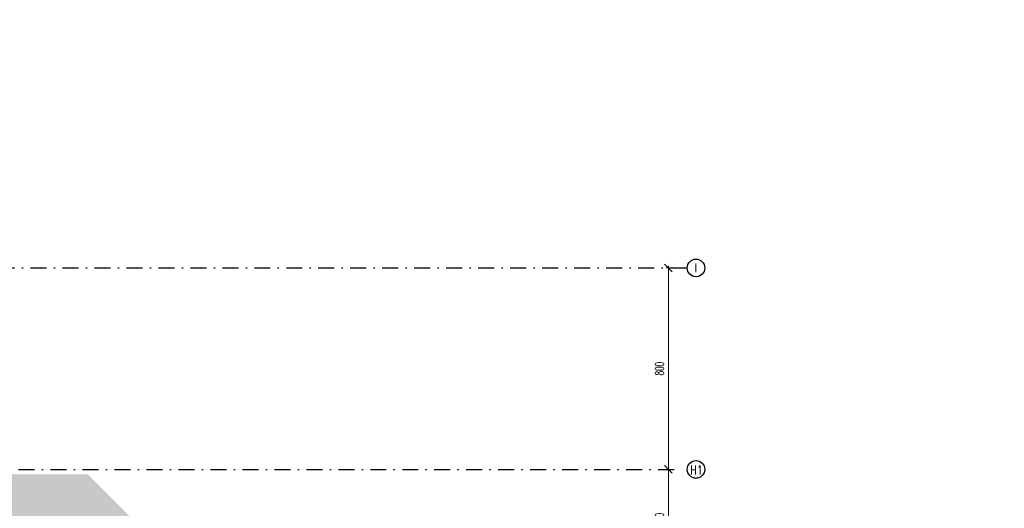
# Model space of a CAD drawing. Header units: centimetres. Extents: x -10729 to 23827, y -4437 to 19798.
# Tile 92 of 95: x 11003 to 14915, y 12555 to 14496. Entities that reach past the tile are written whole.
import ezdxf
from ezdxf.enums import TextEntityAlignment as Align

# ---------------------------------------------------------------- set-up
doc = ezdxf.new("R2010")
doc.units = ezdxf.units.CM
doc.header["$PDMODE"] = 35
doc.header["$PDSIZE"] = 0.1
doc.linetypes.add('Osie rzutów$0$DASHDOT2', pattern=[12.7, 6.35, -3.175, 0, -3.175])
doc.layers.get('0').update_dxf_attribs({"color": 8})
doc.layers.get('DEFPOINTS').update_dxf_attribs({"color": 8})
for name, color, linetype in [('Kondygnacja  -0_5$0$ARCH_GRUNT', 8, 'Continuous'), ('Osie rzutów$0$ARCH_INFO_OSIE_IST', 8, 'Osie rzutów$0$DASHDOT2'), ('Osie rzutów$0$ARCH_INFO_OSIE_OPISY_IST', 8, 'Continuous')]:
    doc.layers.add(name, color=color, linetype=linetype)
doc.layers.add('Osie rzutów$0$ARCH_INFO_WYMIARY', color=8, linetype='Continuous', lineweight=9)
doc.styles.add('Osie rzutów$0$ROMANS-250-CM', font='romans.shx', dxfattribs={"width": 0.8, "height": 50})
doc.styles.add('Osie rzutów$0$wymiary_cuprum', font='Romans.shx', dxfattribs={"width": 0.6})
doc.dimstyles.new('Osie rzutów$0$ARCH_ CT', dxfattribs={"dimtxt": 20, "dimasz": 20, "dimexe": 12, "dimexo": 20, "dimgap": 5, "dimtad": 1, "dimdec": 1, "dimrnd": 0.5, "dimzin": 9, "dimdsep": 46, "dimtxsty": 'Osie rzutów$0$wymiary_cuprum', "dimblk": 'Osie rzutów$0$_Oblique', "dimcen": 8, "dimdle": 12, "dimclrd": 256, "dimclre": 256, "dimclrt": 55, "dimadec": 1, "dimazin": 0, "dimtfac": 1, "dimtdec": 1, "dimtmove": 1, "dimatfit": 2, "dimldrblk": 'Osie rzutów$0$_Dot', "dimfxl": 50, "dimtolj": 1, "dimtzin": 0, "dimlwd": -1, "dimlwe": -1, "dimarcsym": 0})

# ---------------------------------------------------------------- blocks, each defined once
blk = doc.blocks.new('Osie rzutów$0$_Oblique')
at = {"color": 0, "linetype": 'ByBlock', "lineweight": -2}
blk.add_line((-0.5, -0.5), (0.5, 0.5), dxfattribs=at)
blk = doc.blocks.new('*D66')
at = {"layer": 'DEFPOINTS', "color": 0}
for p in [(13613.9, 12710), (13580, 12310), (13613.9, 12310)]:
    blk.add_point(p, dxfattribs=at)
at = {"layer": 'Osie rzutów$0$ARCH_INFO_WYMIARY'}
for p, q in [((13580, 12718), (13580, 12302)), ((13598.9, 12710), (13572, 12710)), ((13598.9, 12310), (13572, 12310))]:
    blk.add_line(p, q, dxfattribs=at)
at = {"layer": 'Osie rzutów$0$ARCH_INFO_WYMIARY', "xscale": 30, "yscale": 30, "zscale": 30}
for p, rotation in [((13580, 12710), 90), ((13580, 12310), 270)]:
    blk.add_blockref('Osie rzutów$0$_Oblique', p, dxfattribs=dict(at, rotation=rotation))
at = {"layer": 'Osie rzutów$0$ARCH_INFO_WYMIARY', "color": 55, "insert": (13544.5, 12510), "char_height": 35, "attachment_point": 5, "rotation": 90, "style": 'Osie rzutów$0$wymiary_cuprum'}
blk.add_mtext('\\A1;400', dxfattribs=at)
blk = doc.blocks.new('Osie rzutów$0$_Dot')
at = {"color": 0, "linetype": 'ByBlock', "lineweight": -2}
blk.add_line((-0.5, 0), (-1, 0), dxfattribs=at)
at = {"color": 0, "linetype": 'ByBlock', "const_width": 0.5}
blk.add_lwpolyline([(-0.25, 0, 1), (0.25, 0, 1)], format="xyb", close=True, dxfattribs=at)
blk = doc.blocks.new('*D110')
at = {"layer": 'DEFPOINTS', "color": 0}
for p in [(13613.9, 13510), (13580, 12710), (13613.9, 12710)]:
    blk.add_point(p, dxfattribs=at)
at = {"layer": 'Osie rzutów$0$ARCH_INFO_WYMIARY'}
for p, q in [((13598.9, 13510), (13572, 13510)), ((13580, 13518), (13580, 12702)), ((13598.9, 12710), (13572, 12710))]:
    blk.add_line(p, q, dxfattribs=at)
at = {"layer": 'Osie rzutów$0$ARCH_INFO_WYMIARY', "xscale": 30, "yscale": 30, "zscale": 30}
for p, rotation in [((13580, 13510), 90), ((13580, 12710), 270)]:
    blk.add_blockref('Osie rzutów$0$_Oblique', p, dxfattribs=dict(at, rotation=rotation))
at = {"layer": 'Osie rzutów$0$ARCH_INFO_WYMIARY', "color": 55, "insert": (13544.5, 13110), "char_height": 35, "attachment_point": 5, "rotation": 90, "style": 'Osie rzutów$0$wymiary_cuprum'}
blk.add_mtext('\\A1;800', dxfattribs=at)
blk = doc.blocks.new('Osie rzutów')
at = {"layer": 'Osie rzutów$0$ARCH_INFO_OSIE_IST', "ltscale": 10}
for p, q in [((4436.04, 13510), (13655, 13510)), ((7947.38, 12710), (13655, 12710))]:
    blk.add_line(p, q, dxfattribs=at)
at = {"layer": 'Osie rzutów$0$ARCH_INFO_OSIE_OPISY_IST'}
for centre in [(13690, 13510), (13690, 12710)]:
    blk.add_circle(centre, 35, dxfattribs=at)
at = {"layer": 'Osie rzutów$0$ARCH_INFO_OSIE_OPISY_IST', "style": 'Osie rzutów$0$ROMANS-250-CM', "width": 0.8}
for s, p in [('I', (13689.01, 13510)), ('H1', (13692.17, 12707.26))]:
    blk.add_text(s, height=35, dxfattribs=at).set_placement(p, align=Align.MIDDLE_CENTER)
at = {"layer": 'Osie rzutów$0$ARCH_INFO_WYMIARY'}
for base, p1, p2, picture, middle in [((13580, 12710), (13613.93, 13510), (13613.93, 12710), '*D110', (13580, 13110)), ((13580, 12310), (13613.93, 12710), (13613.93, 12310), '*D66', (13580, 12510))]:
    dim = blk.add_linear_dim(base=base, p1=p1, p2=p2, angle=270, dimstyle='Osie rzutów$0$ARCH_ CT', override={"dimtxt": 35, "dimasz": 30, "dimexe": 8, "dimexo": 15, "dimgap": 18, "dimdle": 8}, dxfattribs=at)
    dim.commit()
    dim.dimension.update_dxf_attribs({"geometry": picture, "text_midpoint": middle, "dimtype": 128})

msp = doc.modelspace()

# ---------------------------------------------------------------- hatches: boundary and pattern name
at = {"layer": 'Kondygnacja  -0_5$0$ARCH_GRUNT', "linetype": 'Continuous', "lineweight": 5}
h = msp.add_hatch(dxfattribs=at)
h.set_pattern_fill('EARTH', color=256, scale=15, angle=45, style=0)
h.paths.add_polyline_path([(1133.967, 11046.454), (2362.513, 12275), (4925, 12275), (4925, 14755), (7550.104, 14755), (8720.104, 13585), (9935, 13585), (9935, 12742), (10195, 12742), (10195, 12464.645), (10065.178, 12334.822), (10020.355, 12290), (11107.426, 12290), (13507.426, 9890), (14135, 9890), (14135, 8825), (14045, 8825), (14045, 8794.645), (13865.355, 8615), (13550, 8615), (13550, 8506), (14915, 8507.069), (14915, 8955.706), (14915, 9408.893), (14535, 9611.265), (14535, 10290), (13673.112, 10290), (11273.112, 12690), (10595, 12690), (10595, 13102), (10335, 13102), (10335, 13985), (8885.79, 13985), (7715.79, 15155), (4525, 15155), (4525, 12675), (2196.827, 12675), (851.124, 11329.297)])

# ---------------------------------------------------------------- block references
at = {"layer": 'Osie rzutów$0$ARCH_INFO_OSIE_OPISY_IST'}
msp.add_blockref('Osie rzutów', (0, 0), dxfattribs=at)

doc.saveas('drawing.dxf')
